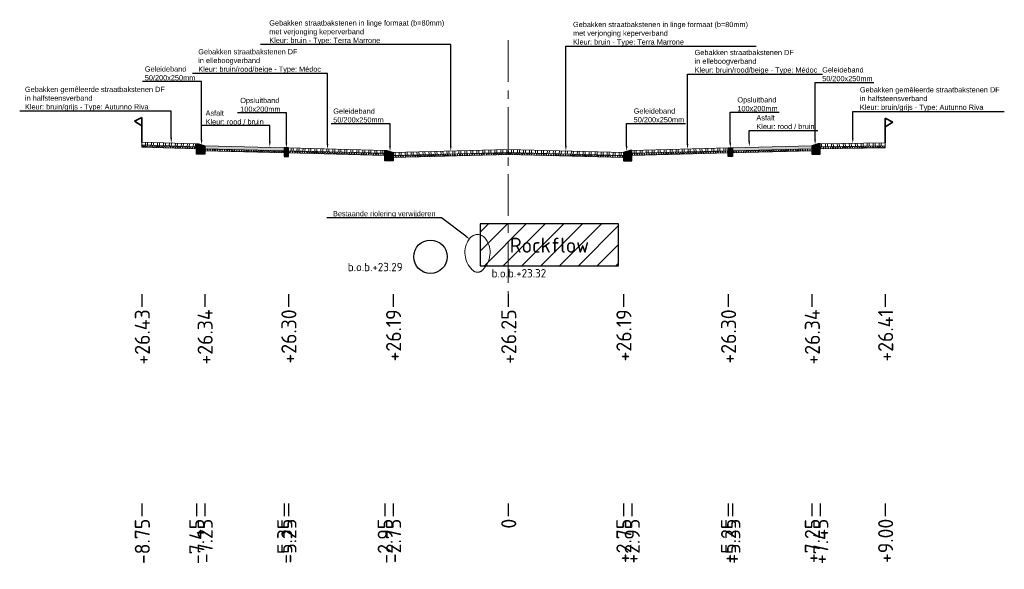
# Model space of a CAD drawing. Header units: metres. Extents: x 198530 to 198748, y 355169 to 355318.
# Tile 7 of 37: x 198608 to 198632, y 355191 to 355204. Entities that reach past the tile are written whole.
import ezdxf
from ezdxf import colors
from ezdxf.entities.mleader import LeaderData, LeaderLine
from ezdxf.math import Vec2, Vec3

# ---------------------------------------------------------------- set-up
doc = ezdxf.new("R2010")
doc.units = ezdxf.units.M
doc.linetypes.add('AM-AS', pattern=[16, 10, -2, 2, -2])
doc.linetypes.add('RI-GWA', pattern=[18.45, 6, -1.8, 1.75, -1.8, 1.75, -1.8, 1.75, -1.8])
doc.layers.get('Defpoints').update_dxf_attribs({"lineweight": 25})
for name, color, linetype, lineweight in [('B-WE-RI-GWA-BESTAANDE RIOLERING', 252, 'RI-GWA', 18), ('C3D-LABELS', 7, 'Continuous', 25), ('N-WE-AM-AS-G', 10, 'AM-AS', 18), ('N-WE-VH-VERHARDING_FUNDERING-G', 7, 'Continuous', 35), ('X-XX-AL-T25', 7, 'Continuous', 25)]:
    doc.layers.add(name, color=color, linetype=linetype, lineweight=lineweight)
for name, color, linetype in [('N-WE-AL-DETAIL-G', 7, 'Continuous'), ('N-WE-RI-DWA-NIEUWE RIOLERING', 7, 'Continuous'), ('N-WE-VH-ROCKFLOW-G', 10, 'Continuous')]:
    doc.layers.add(name, color=color, linetype=linetype)
doc.styles.add('NLCS-ISO', font='NLCS-ISO.ttf')
doc.styles.add('NLCS-ISO-M200-T25', font='NLCS-ISO.ttf', dxfattribs={"height": 0.5})
doc.styles.add('NLCS-ISO-M50-T25', font='NLCS-ISO.ttf', dxfattribs={"height": 0.125})
pattern_1 = [(60, (-3613.88653, -302.51122), (-0.0433012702, 0.025), []), (120, (-3613.88653, -302.51122), (-0.0433012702, -0.025), [])]

# ---------------------------------------------------------------- blocks, each defined once
blk = doc.blocks.new('*U12')
at = {"lineweight": 9}
h = blk.add_hatch(dxfattribs=at)
h.set_pattern_fill('ANSI32', color=252, scale=0.015, angle=47)
h.paths.add_polyline_path([(0, 0), (-2.75, -0.069), (-2.749, -0.139), (0.001, -0.07)])
h = blk.add_hatch(dxfattribs=at)
h.set_pattern_fill('AVH-ASFALT', color=252, scale=0.05, pattern_type=2)
h.set_pattern_definition(pattern_1)
h.paths.add_polyline_path([(0.001, -0.07), (-2.749, -0.139), (-2.749, -0.189), (0.001, -0.12)])
for points in [[(0.001, -0.12), (-2.749, -0.189), (-2.75, -0.069), (0, 0)], [(0.001, -0.07), (-2.749, -0.139)]]:
    blk.add_lwpolyline(points, dxfattribs=at)
at = {"layer": 'Defpoints', "color": 6, "lineweight": 9}
for points in [[(0, 0), (-2.75, -0.069), (-2.749, -0.139), (0.001, -0.07)], [(0.001, -0.07), (-2.749, -0.139), (-2.749, -0.189), (0.001, -0.12)]]:
    blk.add_lwpolyline(points, close=True, dxfattribs=at)
blk = doc.blocks.new('*U14')
at = {"lineweight": 9}
h = blk.add_hatch(dxfattribs=at)
h.set_pattern_fill('ANSI32', color=252, scale=0.015, angle=47)
h.paths.add_polyline_path([(0, 0), (-2.75, -0.069), (-2.749, -0.139), (0.001, -0.07)])
h = blk.add_hatch(dxfattribs=at)
h.set_pattern_fill('AVH-ASFALT', color=252, scale=0.05, pattern_type=2)
h.set_pattern_definition(pattern_1)
h.paths.add_polyline_path([(0.001, -0.07), (-2.749, -0.139), (-2.749, -0.189), (0.001, -0.12)])
for points in [[(0.001, -0.12), (-2.749, -0.189), (-2.75, -0.069), (0, 0)], [(0.001, -0.07), (-2.749, -0.139)]]:
    blk.add_lwpolyline(points, dxfattribs=at)
at = {"layer": 'Defpoints', "color": 6, "lineweight": 9}
for points in [[(0, 0), (-2.75, -0.069), (-2.749, -0.139), (0.001, -0.07)], [(0.001, -0.07), (-2.749, -0.139), (-2.749, -0.189), (0.001, -0.12)]]:
    blk.add_lwpolyline(points, close=True, dxfattribs=at)
blk = doc.blocks.new('Geleideband_5-20x25')
at = {"layer": 'N-WE-AL-DETAIL-G'}
h = blk.add_hatch(color=252, dxfattribs=at)
h.dxf.hatch_style = 1
h.paths.add_polyline_path([(0.2, -0.25), (0, -0.25), (0, 0), (0.05, 0), (0.2, -0.05)])
blk.add_lwpolyline([(0.2, -0.25), (0, -0.25), (0, 0), (0.05, 0), (0.2, -0.05)], close=True)
blk = doc.blocks.new('*U13')
at = {"lineweight": 9}
h = blk.add_hatch(dxfattribs=at)
h.set_pattern_fill('ANSI32', color=252, scale=0.015, angle=47)
h.paths.add_polyline_path([(0, 0), (-2.3, -0.057), (-2.299, -0.127), (0.001, -0.07)])
h = blk.add_hatch(dxfattribs=at)
h.set_pattern_fill('AVH-ASFALT', color=252, scale=0.05, pattern_type=2)
h.set_pattern_definition(pattern_1)
h.paths.add_polyline_path([(0.001, -0.07), (-2.299, -0.127), (-2.299, -0.177), (0.001, -0.12)])
for points in [[(0.001, -0.12), (-2.299, -0.177), (-2.3, -0.057), (0, 0)], [(0.001, -0.07), (-2.299, -0.127)]]:
    blk.add_lwpolyline(points, dxfattribs=at)
at = {"layer": 'Defpoints', "color": 6, "lineweight": 9}
for points in [[(0, 0), (-2.3, -0.057), (-2.299, -0.127), (0.001, -0.07)], [(0.001, -0.07), (-2.299, -0.127), (-2.299, -0.177), (0.001, -0.12)]]:
    blk.add_lwpolyline(points, close=True, dxfattribs=at)
blk = doc.blocks.new('Opsluitband_100x200')
at = {"layer": 'N-WE-AL-DETAIL-G'}
h = blk.add_hatch(color=252, dxfattribs=at)
h.dxf.hatch_style = 1
h.paths.add_polyline_path([(0.1, 0), (0, 0), (0, -0.2), (0.1, -0.2)])
blk.add_lwpolyline([(0, -0.2), (0, 0), (0.1, 0), (0.1, -0.2)], close=True)
blk = doc.blocks.new('*U103')
at = {"lineweight": 9}
h = blk.add_hatch(color=252, dxfattribs=at)
h.dxf.hatch_style = 1
h.paths.add_polyline_path([(0, 0), (-1.9, -0.048), (-1.899, -0.117), (0.001, -0.07)])
h = blk.add_hatch(dxfattribs=at)
h.set_pattern_fill('AVH-ASFALT', color=252, scale=0.05, pattern_type=2)
h.set_pattern_definition(pattern_1)
h.paths.add_polyline_path([(0.001, -0.07), (-1.899, -0.117), (-1.899, -0.167), (0.001, -0.12)])
for points in [[(0.001, -0.12), (-1.899, -0.167), (-1.9, -0.048), (0, 0)], [(0.001, -0.07), (-1.899, -0.117)]]:
    blk.add_lwpolyline(points, dxfattribs=at)
at = {"layer": 'Defpoints', "color": 6, "lineweight": 9}
for points in [[(0, 0), (-1.9, -0.048), (-1.899, -0.117), (0.001, -0.07)], [(0.001, -0.07), (-1.899, -0.117), (-1.899, -0.167), (0.001, -0.12)]]:
    blk.add_lwpolyline(points, close=True, dxfattribs=at)
blk = doc.blocks.new('*U25')
at = {"lineweight": 9}
h = blk.add_hatch(dxfattribs=at)
h.set_pattern_fill('ANSI32', color=252, scale=0.015, angle=47)
h.paths.add_polyline_path([(0, 0), (-1.55, -0.039), (-1.549, -0.109), (0.001, -0.07)])
h = blk.add_hatch(dxfattribs=at)
h.set_pattern_fill('AVH-ASFALT', color=252, scale=0.05, pattern_type=2)
h.set_pattern_definition(pattern_1)
h.paths.add_polyline_path([(0.001, -0.07), (-1.549, -0.109), (-1.549, -0.159), (0.001, -0.12)])
for points in [[(0.001, -0.12), (-1.549, -0.159), (-1.55, -0.039), (0, 0)], [(0.001, -0.07), (-1.549, -0.109)]]:
    blk.add_lwpolyline(points, dxfattribs=at)
at = {"layer": 'Defpoints', "color": 6, "lineweight": 9}
for points in [[(0, 0), (-1.55, -0.039), (-1.549, -0.109), (0.001, -0.07)], [(0.001, -0.07), (-1.549, -0.109), (-1.549, -0.159), (0.001, -0.12)]]:
    blk.add_lwpolyline(points, close=True, dxfattribs=at)
blk = doc.blocks.new('OBJ_Grens')
at = {"layer": 'N-WE-VH-VERHARDING_FUNDERING-G'}
for p, q in [((0, 0), (0, 0.586)), ((0, 0.586), (0.179, 0.496)), ((0.179, 0.496), (0, 0.386))]:
    blk.add_line(p, q, dxfattribs=at)
blk = doc.blocks.new('*U26')
at = {"lineweight": 9}
h = blk.add_hatch(dxfattribs=at)
h.set_pattern_fill('ANSI32', color=252, scale=0.015, angle=47)
h.paths.add_polyline_path([(0, 0), (-1.3, -0.033), (-1.299, -0.102), (0.001, -0.07)])
h = blk.add_hatch(dxfattribs=at)
h.set_pattern_fill('AVH-ASFALT', color=252, scale=0.05, pattern_type=2)
h.set_pattern_definition(pattern_1)
h.paths.add_polyline_path([(0.001, -0.07), (-1.299, -0.102), (-1.299, -0.152), (0.001, -0.12)])
for points in [[(0.001, -0.12), (-1.299, -0.152), (-1.3, -0.033), (0, 0)], [(0.001, -0.07), (-1.299, -0.102)]]:
    blk.add_lwpolyline(points, dxfattribs=at)
at = {"layer": 'Defpoints', "color": 6, "lineweight": 9}
for points in [[(0, 0), (-1.3, -0.033), (-1.299, -0.102), (0.001, -0.07)], [(0.001, -0.07), (-1.299, -0.102), (-1.299, -0.152), (0.001, -0.12)]]:
    blk.add_lwpolyline(points, close=True, dxfattribs=at)

msp = doc.modelspace()

# ---------------------------------------------------------------- hatches: boundary and pattern name
at = {"layer": 'N-WE-VH-ROCKFLOW-G'}
h = msp.add_hatch(dxfattribs=at)
h.set_pattern_fill('ANSI31', color=256, scale=0.1)
h.set_pattern_definition([(45, (76.026, -90.56), (-0.22450640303, 0.22450640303), [])])
h.paths.add_polyline_path([(198619.091, 355198.482), (198622.391, 355198.482), (198622.391, 355199.482), (198619.091, 355199.482)])
h.paths.add_polyline_path([(198619.669, 355198.559), (198621.793, 355198.559), (198621.793, 355199.423), (198619.669, 355199.423)], flags=24)

# ---------------------------------------------------------------- linework, layer by layer
at = {"layer": 'B-WE-RI-GWA-BESTAANDE RIOLERING'}
msp.add_lwpolyline([(198619.68, 355199.482), (198621.803, 355199.482)], dxfattribs=at)
msp.add_lwpolyline([(198619.149, 355198.388, -0.483997), (198618.899, 355198.388, -0.370441), (198618.824, 355199.116, -0.557622), (198619.224, 355199.116, -0.370441)], format="xyb", close=True, dxfattribs=at)
at = {"layer": 'C3D-LABELS', "color": 7, "linetype": 'Continuous', "lineweight": 25}
for p, q in [((198611.01, 355197.803), (198611.01, 355197.503)), ((198612.51, 355197.803), (198612.51, 355197.503)), ((198614.51, 355197.803), (198614.51, 355197.503)), ((198617.01, 355197.803), (198617.01, 355197.503)), ((198619.76, 355197.803), (198619.76, 355197.503)), ((198622.51, 355197.803), (198622.51, 355197.503)), ((198625.01, 355197.803), (198625.01, 355197.503)), ((198627.01, 355197.803), (198627.01, 355197.503)), ((198628.76, 355197.803), (198628.76, 355197.503)), ((198611.01, 355192.802), (198611.01, 355192.502)), ((198612.31, 355192.802), (198612.31, 355192.502)), ((198612.51, 355192.802), (198612.51, 355192.502)), ((198614.41, 355192.802), (198614.41, 355192.502)), ((198614.51, 355192.802), (198614.51, 355192.502)), ((198616.81, 355192.802), (198616.81, 355192.502)), ((198617.01, 355192.802), (198617.01, 355192.502)), ((198619.76, 355192.802), (198619.76, 355192.502)), ((198622.51, 355192.802), (198622.51, 355192.502)), ((198622.71, 355192.802), (198622.71, 355192.502)), ((198625.01, 355192.802), (198625.01, 355192.502)), ((198625.11, 355192.802), (198625.11, 355192.502)), ((198627.01, 355192.802), (198627.01, 355192.502)), ((198627.21, 355192.802), (198627.21, 355192.502)), ((198628.76, 355192.802), (198628.76, 355192.502))]:
    msp.add_line(p, q, dxfattribs=at)
at = {"layer": 'N-WE-AM-AS-G', "ltscale": 0.1}
msp.add_lwpolyline([(198619.76, 355203.872), (198619.76, 355197.629)], dxfattribs=at)
at = {"layer": 'N-WE-RI-DWA-NIEUWE RIOLERING'}
msp.add_circle((198617.901, 355198.697), 0.4, dxfattribs=at)
at = {"layer": 'N-WE-VH-ROCKFLOW-G'}
msp.add_lwpolyline([(198619.091, 355198.482), (198622.391, 355198.482), (198622.391, 355199.482), (198619.091, 355199.482)], close=True, dxfattribs=at)

# ---------------------------------------------------------------- block references
at = {"layer": 'N-WE-AL-DETAIL-G', "xscale": -1}
for name, p in [('OBJ_Grens', (198611.01, 355201.437)), ('*U103', (198612.51, 355201.346)), ('Opsluitband_100x200', (198614.51, 355201.296)), ('*U14', (198619.76, 355201.257)), ('Geleideband_5-20x25', (198622.71, 355201.239)), ('Geleideband_5-20x25', (198627.21, 355201.396))]:
    msp.add_blockref(name, p, dxfattribs=at)
at = {"layer": 'N-WE-AL-DETAIL-G'}
for name, p in [('OBJ_Grens', (198628.76, 355201.418)), ('Geleideband_5-20x25', (198612.31, 355201.396)), ('Geleideband_5-20x25', (198616.81, 355201.239)), ('*U12', (198619.76, 355201.257))]:
    msp.add_blockref(name, p, dxfattribs=at)
at = {"layer": 'N-WE-AL-DETAIL-G', "xscale": -1}
for name, p, rotation in [('*U26', (198611.01, 355201.437), 359.6145640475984), ('*U13', (198622.71, 355201.238), 2.868139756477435)]:
    msp.add_blockref(name, p, dxfattribs=dict(at, rotation=rotation))
at = {"layer": 'N-WE-AL-DETAIL-G'}
for name, p, rotation in [('*U13', (198616.81, 355201.239), 357.1318602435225), ('Opsluitband_100x200', (198625.01, 355201.296), 0.0002486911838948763), ('*U103', (198627.01, 355201.346), 0.0002486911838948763), ('*U25', (198628.76, 355201.418), 359.3960651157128)]:
    msp.add_blockref(name, p, dxfattribs=dict(at, rotation=rotation))

# ---------------------------------------------------------------- texts
at = {"layer": 'B-WE-RI-GWA-BESTAANDE RIOLERING', "insert": (198619.361, 355198.403), "char_height": 0.2, "attachment_point": 1, "style": 'NLCS-ISO-M200-T25'}
msp.add_mtext_dynamic_manual_height_columns('b.o.b.+23.32', width=1.70356, gutter_width=2.5, heights=[0.543], dxfattribs=at)
at = {"layer": 'C3D-LABELS', "color": 7, "linetype": 'Continuous', "lineweight": 25, "char_height": 0.36, "attachment_point": 6, "rotation": 90, "style": 'NLCS-ISO'}
for s, insert in [('+26.43', (198611.02, 355197.441)), ('+26.34', (198612.52, 355197.441)), ('+26.30', (198614.52, 355197.441)), ('+26.19', (198617.02, 355197.441)), ('+26.25', (198619.77, 355197.441)), ('+26.19', (198622.52, 355197.441)), ('+26.30', (198625.02, 355197.441)), ('+26.34', (198627.02, 355197.441)), ('+26.41', (198628.77, 355197.441)), ('-8.75', (198611.02, 355192.44)), ('-7.45', (198612.32, 355192.44)), ('-7.25', (198612.52, 355192.44)), ('-5.35', (198614.42, 355192.44)), ('-5.25', (198614.52, 355192.44)), ('-2.95', (198616.82, 355192.44)), ('-2.75', (198617.02, 355192.44)), ('0', (198619.77, 355192.44)), ('+2.75', (198622.52, 355192.44)), ('+2.95', (198622.72, 355192.44)), ('+5.25', (198625.02, 355192.44)), ('+5.35', (198625.12, 355192.44)), ('+7.25', (198627.02, 355192.44)), ('+7.45', (198627.22, 355192.44)), ('+9.00', (198628.77, 355192.44))]:
    msp.add_mtext(s, dxfattribs=dict(at, insert=insert))
at = {"layer": 'N-WE-RI-DWA-NIEUWE RIOLERING', "insert": (198615.927, 355198.552), "char_height": 0.2, "attachment_point": 1, "style": 'NLCS-ISO-M200-T25'}
msp.add_mtext_dynamic_manual_height_columns('b.o.b.+23.29', width=1.70356, gutter_width=2.5, heights=[0.543], dxfattribs=at)
at = {"layer": 'N-WE-VH-ROCKFLOW-G', "insert": (198619.795, 355199.153), "char_height": 0.36, "attachment_point": 1, "style": 'NLCS-ISO'}
msp.add_mtext('Rockflow', dxfattribs=at)

# ---------------------------------------------------------------- leaders
at = {"layer": 'X-XX-AL-T25'}
ml = msp.add_multileader_mtext('Standard', dxfattribs=at)
ml.set_content('{\\fArial|b0|i0|c0|p34;Gebakken straatbakstenen in linge formaat (b=80mm) \\Pmet verjonging keperverband\\PKleur: bruin - Type: Terra Marrone}', color=256, style='NLCS-ISO-M50-T25')
ml.set_leader_properties(color=256, linetype='ByLayer', lineweight=-1)
ml.build(insert=Vec2(0, 0))
ml.multileader.update_dxf_attribs({"text_left_attachment_type": 5, "text_right_attachment_type": 5, "dogleg_length": 0.125, "arrow_head_size": 0.125})
ctx = ml.context
ctx.base_point, ctx.char_height, ctx.arrow_head_size, ctx.landing_gap_size, ctx.plane_origin = Vec3(198614.007, 355203.765), 0.125, 0.125, 0.045, Vec3(198618.904, 355201.568)
ctx.left_attachment, ctx.right_attachment = 5, 5
notes = []
notes.append((ctx, [(1, (1, 1, 0), (198618.385, 355203.765), (-1, 0), 0.125, [(0, [(198618.385, 355201.22)], 0, [])])]))
ctx.mtext.insert, ctx.mtext.flow_direction = Vec3(198614.052, 355204.345), 5
ml = msp.add_multileader_mtext('Standard', dxfattribs=at)
ml.set_content('{\\fArial|b0|i0|c0|p34;Gebakken straatbakstenen in linge formaat (b=80mm) \\Pmet verjonging keperverband\\PKleur: bruin - Type: Terra Marrone}', color=256, style='NLCS-ISO-M50-T25')
ml.set_leader_properties(color=256, linetype='ByLayer', lineweight=-1)
ml.build(insert=Vec2(0, 0))
ml.multileader.update_dxf_attribs({"text_left_attachment_type": 5, "text_right_attachment_type": 5, "dogleg_length": 0.125, "arrow_head_size": 0.125})
ctx = ml.context
ctx.base_point, ctx.char_height, ctx.arrow_head_size, ctx.landing_gap_size, ctx.plane_origin = Vec3(198621.26, 355203.728), 0.125, 0.125, 0.045, Vec3(198621.654, 355201.571)
ctx.left_attachment, ctx.right_attachment = 5, 5
notes.append((ctx, [(0, (1, 1, 0), (198621.135, 355203.728), (1, 0), 0.125, [(0, [(198621.135, 355201.223)], 0, [])])]))
ctx.mtext.insert, ctx.mtext.flow_direction = Vec3(198621.305, 355204.308), 5
ml = msp.add_multileader_mtext('Standard', dxfattribs=at)
ml.set_content('{\\fArial|b0|i0|c0|p34;Gebakken straatbakstenen DF \\Pin elleboogverband\\PKleur: bruin/rood/beige - Type: Médoc}', color=256, style='NLCS-ISO-M50-T25')
ml.set_leader_properties(color=256, linetype='ByLayer', lineweight=-1)
ml.build(insert=Vec2(0, 0))
ml.multileader.update_dxf_attribs({"text_left_attachment_type": 5, "text_right_attachment_type": 5, "dogleg_length": 0.125, "arrow_head_size": 0.125})
ctx = ml.context
ctx.base_point, ctx.char_height, ctx.arrow_head_size, ctx.landing_gap_size, ctx.plane_origin = Vec3(198612.311, 355203.075), 0.125, 0.125, 0.045, Vec3(198615.962, 355201.612)
ctx.left_attachment, ctx.right_attachment = 5, 5
notes.append((ctx, [(1, (1, 1, 0), (198615.443, 355203.075), (-1, 0), 0.125, [(0, [(198615.443, 355201.265)], 0, [])])]))
ctx.mtext.insert, ctx.mtext.flow_direction = Vec3(198612.356, 355203.657), 5
ml = msp.add_multileader_mtext('Standard', dxfattribs=at)
ml.set_content('{\\fArial|b0|i0|c0|p34;Gebakken straatbakstenen DF \\Pin elleboogverband\\PKleur: bruin/rood/beige - Type: Médoc}', color=256, style='NLCS-ISO-M50-T25')
ml.set_leader_properties(color=256, linetype='ByLayer', lineweight=-1)
ml.build(insert=Vec2(0, 0))
ml.multileader.update_dxf_attribs({"text_left_attachment_type": 5, "text_right_attachment_type": 5, "dogleg_length": 0.125, "arrow_head_size": 0.125})
ctx = ml.context
ctx.base_point, ctx.char_height, ctx.arrow_head_size, ctx.landing_gap_size, ctx.plane_origin = Vec3(198624.164, 355203.057), 0.125, 0.125, 0.045, Vec3(198623.52, 355201.612)
ctx.left_attachment, ctx.right_attachment = 5, 5
notes.append((ctx, [(1, (1, 1, 0), (198624.039, 355203.057), (1, 0), 0.125, [(0, [(198624.039, 355201.265)], 0, [])])]))
ctx.mtext.insert, ctx.mtext.flow_direction = Vec3(198624.209, 355203.639), 5
ml = msp.add_multileader_mtext('Standard', dxfattribs=at)
ml.set_content('{\\fArial|b0|i0|c0|p34;Geleideband\\P50/200x250mm}', color=256, style='NLCS-ISO-M50-T25')
ml.set_leader_properties(color=256, linetype='ByLayer', lineweight=-1)
ml.build(insert=Vec2(0, 0))
ml.multileader.update_dxf_attribs({"text_left_attachment_type": 5, "text_right_attachment_type": 5, "dogleg_length": 0.125, "arrow_head_size": 0.125})
ctx = ml.context
ctx.base_point, ctx.char_height, ctx.arrow_head_size, ctx.landing_gap_size, ctx.plane_origin = Vec3(198611.035, 355202.882), 0.125, 0.125, 0.045, Vec3(198612.954, 355201.719)
ctx.left_attachment, ctx.right_attachment = 5, 5
notes.append((ctx, [(1, (1, 1, 0), (198612.435, 355202.882), (-1, 0), 0.125, [(0, [(198612.435, 355201.371)], 0, [])])]))
ctx.mtext.insert, ctx.mtext.flow_direction = Vec3(198611.08, 355203.244), 5
ml = msp.add_multileader_mtext('Standard', dxfattribs=at)
ml.set_content('{\\fArial|b0|i0|c0|p34;Geleideband\\P50/200x250mm}', color=256, style='NLCS-ISO-M50-T25')
ml.set_leader_properties(color=256, linetype='ByLayer', lineweight=-1)
ml.build(insert=Vec2(0, 0))
ml.multileader.update_dxf_attribs({"text_left_attachment_type": 5, "text_right_attachment_type": 5, "dogleg_length": 0.125, "arrow_head_size": 0.125})
ctx = ml.context
ctx.base_point, ctx.char_height, ctx.arrow_head_size, ctx.landing_gap_size, ctx.plane_origin = Vec3(198627.21, 355202.861), 0.125, 0.125, 0.045, Vec3(198627.605, 355201.718)
ctx.left_attachment, ctx.right_attachment = 5, 5
notes.append((ctx, [(0, (1, 1, 0), (198627.085, 355202.861), (1, 0), 0.125, [(0, [(198627.085, 355201.371)], 0, [])])]))
ctx.mtext.insert, ctx.mtext.flow_direction = Vec3(198627.255, 355203.224), 5
ml = msp.add_multileader_mtext('Standard', dxfattribs=at)
ml.set_content('{\\fArial|b0|i0|c0|p34;Gebakken gemêleerde straatbakstenen DF \\Pin halfsteensverband\\PKleur: bruin/grijs - Type: Autunno Riva}', color=256, style='NLCS-ISO-M50-T25')
ml.set_leader_properties(color=256, linetype='ByLayer', lineweight=-1)
ml.build(insert=Vec2(0, 0))
ml.multileader.update_dxf_attribs({"text_left_attachment_type": 5, "text_right_attachment_type": 5, "dogleg_length": 0.125, "arrow_head_size": 0.125})
ctx = ml.context
ctx.base_point, ctx.char_height, ctx.arrow_head_size, ctx.landing_gap_size, ctx.plane_origin = Vec3(198608.173, 355202.174), 0.125, 0.125, 0.045, Vec3(198610.153, 355201.707)
ctx.left_attachment, ctx.right_attachment = 5, 5
notes.append((ctx, [(1, (1, 1, 0), (198611.71, 355202.174), (-1, 0), 0.125, [(0, [(198611.71, 355201.417)], 0, [])])]))
ctx.mtext.insert, ctx.mtext.flow_direction = Vec3(198608.218, 355202.758), 5
ml = msp.add_multileader_mtext('Standard', dxfattribs=at)
ml.set_content('{\\fArial|b0|i0|c0|p34;Gebakken gemêleerde straatbakstenen DF \\Pin halfsteensverband\\PKleur: bruin/grijs - Type: Autunno Riva}', color=256, style='NLCS-ISO-M50-T25')
ml.set_leader_properties(color=256, linetype='ByLayer', lineweight=-1)
ml.build(insert=Vec2(0, 0))
ml.multileader.update_dxf_attribs({"text_left_attachment_type": 5, "text_right_attachment_type": 5, "dogleg_length": 0.125, "arrow_head_size": 0.125})
ctx = ml.context
ctx.base_point, ctx.char_height, ctx.arrow_head_size, ctx.landing_gap_size, ctx.plane_origin = Vec3(198628.11, 355202.163), 0.125, 0.125, 0.045, Vec3(198626.429, 355201.697)
ctx.left_attachment, ctx.right_attachment = 5, 5
notes.append((ctx, [(0, (1, 1, 0), (198627.985, 355202.163), (1, 0), 0.125, [(0, [(198627.985, 355201.407)], 0, [])])]))
ctx.mtext.insert, ctx.mtext.flow_direction = Vec3(198628.155, 355202.748), 5
ml = msp.add_multileader_mtext('Standard', dxfattribs=at)
ml.set_content('{\\fArial|b0|i0|c0|p34;Opsluitband\\P100x200mm}', color=256, style='NLCS-ISO-M50-T25')
ml.set_leader_properties(color=256, linetype='ByLayer', lineweight=-1)
ml.build(insert=Vec2(0, 0))
ml.multileader.update_dxf_attribs({"text_left_attachment_type": 5, "text_right_attachment_type": 5, "dogleg_length": 0.125, "arrow_head_size": 0.125})
ctx = ml.context
ctx.base_point, ctx.char_height, ctx.arrow_head_size, ctx.landing_gap_size, ctx.plane_origin = Vec3(198613.314, 355202.132), 0.125, 0.125, 0.045, Vec3(198614.979, 355201.644)
ctx.left_attachment, ctx.right_attachment = 5, 5
notes.append((ctx, [(1, (1, 1, 0), (198614.46, 355202.132), (-1, 0), 0.125, [(0, [(198614.46, 355201.296)], 0, [])])]))
ctx.mtext.insert, ctx.mtext.flow_direction = Vec3(198613.359, 355202.493), 5
ml = msp.add_multileader_mtext('Standard', dxfattribs=at)
ml.set_content('{\\fArial|b0|i0|c0|p34;Opsluitband\\P100x200mm}', color=256, style='NLCS-ISO-M50-T25')
ml.set_leader_properties(color=256, linetype='ByLayer', lineweight=-1)
ml.build(insert=Vec2(0, 0))
ml.multileader.update_dxf_attribs({"text_left_attachment_type": 5, "text_right_attachment_type": 5, "dogleg_length": 0.125, "arrow_head_size": 0.125})
ctx = ml.context
ctx.base_point, ctx.char_height, ctx.arrow_head_size, ctx.landing_gap_size, ctx.plane_origin = Vec3(198625.185, 355202.147), 0.125, 0.125, 0.045, Vec3(198625.58, 355201.644)
ctx.left_attachment, ctx.right_attachment = 5, 5
notes.append((ctx, [(0, (1, 1, 0), (198625.06, 355202.147), (1, 0), 0.125, [(0, [(198625.06, 355201.296)], 0, [])])]))
ctx.mtext.insert, ctx.mtext.flow_direction = Vec3(198625.23, 355202.508), 5
ml = msp.add_multileader_mtext('Standard', dxfattribs=at)
ml.set_content('{\\fArial|b0|i0|c0|p34;Asfalt\\PKleur: rood / bruin}', color=256, style='NLCS-ISO-M50-T25')
ml.set_leader_properties(color=256, linetype='ByLayer', lineweight=-1)
ml.build(insert=Vec2(0, 0))
ml.multileader.update_dxf_attribs({"text_left_attachment_type": 5, "text_right_attachment_type": 5, "dogleg_length": 0.125, "arrow_head_size": 0.125})
ctx = ml.context
ctx.base_point, ctx.char_height, ctx.arrow_head_size, ctx.landing_gap_size, ctx.plane_origin = Vec3(198612.486, 355201.829), 0.125, 0.125, 0.045, Vec3(198614.583, 355201.684)
ctx.left_attachment, ctx.right_attachment = 5, 5
notes.append((ctx, [(1, (1, 1, 0), (198614.064, 355201.829), (-1, 0), 0.125, [(0, [(198614.064, 355201.318)], 0, [])])]))
ctx.mtext.insert, ctx.mtext.flow_direction = Vec3(198612.531, 355202.191), 5
ml = msp.add_multileader_mtext('Standard', dxfattribs=at)
ml.set_content('{\\fArial|b0|i0|c0|p34;Geleideband\\P50/200x250mm}', color=256, style='NLCS-ISO-M50-T25')
ml.set_leader_properties(color=256, linetype='ByLayer', lineweight=-1)
ml.build(insert=Vec2(0, 0))
ml.multileader.update_dxf_attribs({"text_left_attachment_type": 5, "text_right_attachment_type": 5, "dogleg_length": 0.125, "arrow_head_size": 0.125})
ctx = ml.context
ctx.base_point, ctx.char_height, ctx.arrow_head_size, ctx.landing_gap_size, ctx.plane_origin = Vec3(198615.535, 355201.875), 0.125, 0.125, 0.045, Vec3(198617.454, 355201.561)
ctx.left_attachment, ctx.right_attachment = 5, 5
notes.append((ctx, [(1, (1, 1, 0), (198616.935, 355201.875), (-1, 0), 0.125, [(0, [(198616.935, 355201.214)], 0, [])])]))
ctx.mtext.insert, ctx.mtext.flow_direction = Vec3(198615.58, 355202.238), 5
ml = msp.add_multileader_mtext('Standard', dxfattribs=at)
ml.set_content('{\\fArial|b0|i0|c0|p34;Geleideband\\P50/200x250mm}', color=256, style='NLCS-ISO-M50-T25')
ml.set_leader_properties(color=256, linetype='ByLayer', lineweight=-1)
ml.build(insert=Vec2(0, 0))
ml.multileader.update_dxf_attribs({"text_left_attachment_type": 5, "text_right_attachment_type": 5, "dogleg_length": 0.125, "arrow_head_size": 0.125})
ctx = ml.context
ctx.base_point, ctx.char_height, ctx.arrow_head_size, ctx.landing_gap_size, ctx.plane_origin = Vec3(198622.71, 355201.878), 0.125, 0.125, 0.045, Vec3(198623.104, 355201.564)
ctx.left_attachment, ctx.right_attachment = 5, 5
notes.append((ctx, [(0, (1, 1, 0), (198622.585, 355201.878), (1, 0), 0.125, [(0, [(198622.585, 355201.217)], 0, [])])]))
ctx.mtext.insert, ctx.mtext.flow_direction = Vec3(198622.755, 355202.241), 5
ml = msp.add_multileader_mtext('Standard', dxfattribs=at)
ml.set_content('{\\fArial|b0|i0|c0|p34;Asfalt\\PKleur: rood / bruin}', color=256, style='NLCS-ISO-M50-T25')
ml.set_leader_properties(color=256, linetype='ByLayer', lineweight=-1)
ml.build(insert=Vec2(0, 0))
ml.multileader.update_dxf_attribs({"text_left_attachment_type": 5, "text_right_attachment_type": 5, "dogleg_length": 0.125, "arrow_head_size": 0.125})
ctx = ml.context
ctx.base_point, ctx.char_height, ctx.arrow_head_size, ctx.landing_gap_size, ctx.plane_origin = Vec3(198625.639, 355201.717), 0.125, 0.125, 0.045, Vec3(198626.033, 355201.676)
ctx.left_attachment, ctx.right_attachment = 5, 5
notes.append((ctx, [(0, (1, 1, 0), (198625.514, 355201.717), (1, 0), 0.125, [(0, [(198625.514, 355201.328)], 0, [])])]))
ctx.mtext.insert, ctx.mtext.flow_direction = Vec3(198625.684, 355202.08), 5
ml = msp.add_multileader_mtext('Standard', dxfattribs=at)
ml.set_content('{\\fArial|b0|i0|c0|p34;Bestaande riolering verwijderen}', color=256, style='NLCS-ISO-M50-T25')
ml.set_leader_properties(color=256, linetype='ByLayer', lineweight=-1)
ml.build(insert=Vec2(0, 0))
ml.multileader.update_dxf_attribs({"text_left_attachment_type": 5, "text_right_attachment_type": 5, "dogleg_length": 0.125, "arrow_head_size": 0.125})
ctx = ml.context
ctx.base_point, ctx.char_height, ctx.arrow_head_size, ctx.landing_gap_size, ctx.plane_origin = Vec3(198615.529, 355199.627), 0.125, 0.125, 0.045, Vec3(198620.182, 355199.313)
ctx.left_attachment, ctx.right_attachment = 5, 5
notes.append((ctx, [(1, (1, 1, 0), (198618.165, 355199.627), (-1, 0), 0.125, [(0, [(198618.847, 355199.11)], 0, [])])]))
ctx.mtext.insert, ctx.mtext.flow_direction = Vec3(198615.574, 355199.789), 5
for ctx, leaders in notes:
    for number, flags, end, landing, length, lines in leaders:
        leader = LeaderData()
        leader.index, (leader.has_last_leader_line, leader.has_dogleg_vector, leader.attachment_direction) = number, flags
        leader.last_leader_point, leader.dogleg_vector, leader.dogleg_length = Vec3(end), Vec3(landing), length
        for number, points, colour, breaks in lines:
            line = LeaderLine()
            line.index, line.vertices, line.color, line.breaks = number, Vec3.list(points), colors.encode_raw_color(colour), breaks
            leader.lines.append(line)
        ctx.leaders.append(leader)

doc.saveas('drawing.dxf')
